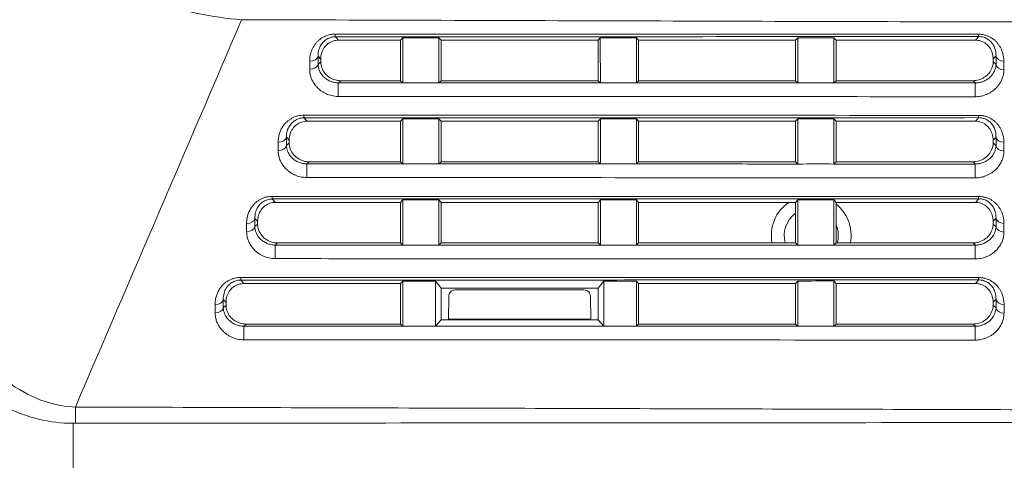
# Model space of a CAD drawing. Header units: millimetres. Extents: x 0 to 437, y 0 to 311.
# Tile 4 of 44: x 61 to 80, y 69 to 77. Entities that reach past the tile are written whole.
import ezdxf

# ---------------------------------------------------------------- set-up
doc = ezdxf.new("R2010")
doc.units = ezdxf.units.MM
for name, color, linetype, lineweight in [('APPARENT', 7, 'Continuous', 0), ('ARETES TANGENTES', 7, 'Continuous', 0), ('DIMENSIONS', 7, 'Continuous', 0)]:
    doc.layers.add(name, color=color, linetype=linetype, lineweight=lineweight)
doc.dimstyles.new('ISO-25', dxfattribs={"dimtxt": 2.5, "dimasz": 2.5, "dimexe": 1.25, "dimexo": 0.625, "dimtad": 1, "dimtxsty": 'Standard', "dimcen": 2.5, "dimadec": 0, "dimazin": 0, "dimtfac": 1, "dimtmove": 0, "dimatfit": 3, "dimfxl": 1, "dimarcsym": 0})

# ---------------------------------------------------------------- blocks, each defined once
blk = doc.blocks.new('D1')
h = blk.add_hatch(color=7)
h.paths.add_polyline_path([(38.317, 176.327), (38.817, 179.327), (39.317, 176.327)], flags=0)
h.paths.add_polyline_path([(39.317, 60.716), (38.817, 57.716), (38.317, 60.716)], flags=0)
at = {"layer": 'DIMENSIONS'}
for p, q in [((62.374, 179.327), (38.817, 179.327)), ((38.817, 176.327), (38.817, 124.459)), ((38.817, 119.873), (38.817, 129.045)), ((38.817, 60.716), (38.817, 124.459)), ((67.733, 57.716), (38.817, 57.716))]:
    blk.add_line(p, q, dxfattribs=at)
for points in [[(38.817, 179.327), (39.317, 176.327), (38.317, 176.327), (38.817, 179.327)], [(38.817, 57.716), (38.317, 60.716), (39.317, 60.716), (38.817, 57.716)]]:
    blk.add_lwpolyline(points, dxfattribs=at)
at = {"layer": 'DIMENSIONS', "char_height": 1.96986, "attachment_point": 5, "rotation": 90}
for s, insert in [('{\\fArial|b0|i0|c0|p0;}', (37.229, 128.693)), ('{\\fArial|b0|i0|c0|p0;486.4}{\\fArial|b0|i0|c0|p0;}', (37.229, 124.459)), ('{\\fArial|b0|i0|c0|p0;}', (37.229, 124.459)), ('{\\fArial|b0|i0|c0|p0;}', (37.229, 124.459)), ('{\\fArial|b0|i0|c0|p0;}', (37.229, 120.226))]:
    blk.add_mtext(s, dxfattribs=dict(at, insert=insert))
blk = doc.blocks.new('D2')
h = blk.add_hatch(color=7)
h.paths.add_polyline_path([(54.59, 187.02), (51.59, 187.52), (54.59, 188.02)], flags=0)
h.paths.add_polyline_path([(129.229, 188.02), (132.229, 187.52), (129.229, 187.02)], flags=0)
at = {"layer": 'DIMENSIONS'}
for p, q in [((51.59, 161.214), (51.59, 187.52)), ((54.59, 187.52), (91.823, 187.52)), ((96.056, 187.52), (86.884, 187.52)), ((129.229, 187.52), (91.823, 187.52)), ((132.229, 161.214), (132.229, 187.52))]:
    blk.add_line(p, q, dxfattribs=at)
for points in [[(51.59, 187.52), (54.59, 188.02), (54.59, 187.02), (51.59, 187.52)], [(132.229, 187.52), (129.229, 187.02), (129.229, 188.02), (132.229, 187.52)]]:
    blk.add_lwpolyline(points, dxfattribs=at)
at = {"layer": 'DIMENSIONS', "char_height": 1.96986, "attachment_point": 5}
for s, insert in [('{\\fArial|b0|i0|c0|p0;322.6}{\\fArial|b0|i0|c0|p0;}', (91.823, 189.107)), ('{\\fArial|b0|i0|c0|p0;}', (87.589, 189.107)), ('{\\fArial|b0|i0|c0|p0;}', (91.823, 189.107)), ('{\\fArial|b0|i0|c0|p0;}', (91.823, 189.107)), ('{\\fArial|b0|i0|c0|p0;}', (96.056, 189.107))]:
    blk.add_mtext(s, dxfattribs=dict(at, insert=insert))
blk = doc.blocks.new('D3')
h = blk.add_hatch(color=7)
h.paths.add_polyline_path([(211.99, 185.104), (208.99, 185.604), (211.99, 186.104)], flags=0)
h.paths.add_polyline_path([(240.209, 186.104), (243.209, 185.604), (240.209, 185.104)], flags=0)
at = {"layer": 'DIMENSIONS'}
for p, q in [((208.99, 170.102), (208.99, 185.604)), ((211.99, 185.604), (225.995, 185.604)), ((230.229, 185.604), (221.056, 185.604)), ((240.209, 185.604), (225.995, 185.604)), ((243.209, 165.348), (243.209, 185.604))]:
    blk.add_line(p, q, dxfattribs=at)
for points in [[(208.99, 185.604), (211.99, 186.104), (211.99, 185.104), (208.99, 185.604)], [(243.209, 185.604), (240.209, 185.104), (240.209, 186.104), (243.209, 185.604)]]:
    blk.add_lwpolyline(points, dxfattribs=at)
at = {"layer": 'DIMENSIONS', "char_height": 1.96986, "attachment_point": 5}
for s, insert in [('{\\fArial|b0|i0|c0|p0;136.9}{\\fArial|b0|i0|c0|p0;}', (225.995, 187.191)), ('{\\fArial|b0|i0|c0|p0;}', (221.762, 187.191)), ('{\\fArial|b0|i0|c0|p0;}', (225.995, 187.191)), ('{\\fArial|b0|i0|c0|p0;}', (225.995, 187.191)), ('{\\fArial|b0|i0|c0|p0;}', (230.229, 187.191))]:
    blk.add_mtext(s, dxfattribs=dict(at, insert=insert))

msp = doc.modelspace()

# ---------------------------------------------------------------- linework, layer by layer
at = {"layer": 'APPARENT'}
for p, q in [((68.456, 76.592), (68.498, 76.636)), ((68.498, 76.636), (69.165, 76.636)), ((69.206, 76.592), (69.165, 76.636)), ((72.106, 76.592), (72.148, 76.637)), ((72.148, 76.637), (72.814, 76.637)), ((72.856, 76.592), (72.814, 76.637)), ((75.756, 76.592), (75.799, 76.637)), ((75.799, 76.637), (76.463, 76.637)), ((76.506, 76.592), (76.463, 76.637)), ((67.312, 76.592), (67.567, 76.592)), ((68.456, 76.592), (67.567, 76.592)), ((68.456, 75.842), (68.456, 76.592)), ((69.206, 75.842), (69.206, 76.592)), ((72.106, 76.592), (69.206, 76.592)), ((72.106, 76.592), (72.106, 75.842)), ((72.856, 75.842), (72.856, 76.592)), ((75.756, 76.592), (72.856, 76.592)), ((75.756, 76.592), (75.756, 75.842)), ((76.506, 76.592), (76.506, 75.842)), ((78.856, 76.592), (76.506, 76.592)), ((79.078, 76.592), (78.856, 76.592)), ((66.981, 76.192), (66.981, 76.241)), ((79.406, 76.243), (79.406, 76.19)), ((67.35, 75.842), (68.456, 75.842)), ((68.456, 75.842), (68.498, 75.802)), ((69.164, 75.802), (68.498, 75.802)), ((69.206, 75.842), (69.164, 75.802)), ((69.206, 75.842), (72.106, 75.842)), ((72.106, 75.842), (72.149, 75.802)), ((72.814, 75.802), (72.149, 75.802)), ((72.856, 75.842), (72.814, 75.802)), ((72.856, 75.842), (75.756, 75.842)), ((75.756, 75.842), (75.799, 75.801)), ((76.506, 75.842), (76.463, 75.801)), ((76.506, 75.842), (78.871, 75.842)), ((79.035, 75.842), (78.871, 75.842)), ((66.728, 75.092), (66.984, 75.092)), ((68.456, 75.092), (66.984, 75.092)), ((68.456, 75.092), (68.498, 75.136)), ((68.456, 74.342), (68.456, 75.092)), ((68.498, 75.136), (69.164, 75.136)), ((69.206, 75.092), (69.164, 75.136)), ((69.206, 74.342), (69.206, 75.092)), ((72.106, 75.092), (69.206, 75.092)), ((72.106, 75.092), (72.149, 75.137)), ((72.106, 75.092), (72.106, 74.342)), ((72.149, 75.137), (72.814, 75.137)), ((72.856, 75.092), (72.814, 75.137)), ((72.856, 74.342), (72.856, 75.092)), ((75.756, 75.092), (72.856, 75.092)), ((75.756, 75.092), (75.799, 75.137)), ((75.756, 75.092), (75.756, 74.342)), ((75.799, 75.137), (76.463, 75.137)), ((76.506, 75.092), (76.463, 75.137)), ((76.506, 74.342), (76.506, 75.092)), ((78.857, 75.092), (76.506, 75.092)), ((79.078, 75.092), (78.857, 75.092)), ((66.398, 74.692), (66.398, 74.742)), ((79.406, 74.743), (79.406, 74.691)), ((66.767, 74.342), (68.456, 74.342)), ((68.456, 74.342), (68.498, 74.302)), ((69.206, 74.342), (69.164, 74.302)), ((69.206, 74.342), (72.106, 74.342)), ((72.106, 74.342), (72.149, 74.302)), ((72.856, 74.342), (72.814, 74.302)), ((72.856, 74.342), (75.756, 74.342)), ((75.756, 74.342), (75.799, 74.301)), ((76.506, 74.342), (76.463, 74.301)), ((76.506, 74.342), (78.872, 74.342)), ((79.035, 74.342), (78.872, 74.342)), ((66.145, 73.592), (66.401, 73.592)), ((68.456, 73.592), (66.401, 73.592)), ((68.456, 73.592), (68.498, 73.636)), ((68.456, 72.842), (68.456, 73.592)), ((68.498, 73.636), (69.164, 73.636)), ((69.206, 73.592), (69.164, 73.636)), ((69.206, 72.842), (69.206, 73.592)), ((72.106, 73.592), (69.206, 73.592)), ((72.106, 73.592), (72.149, 73.637)), ((72.106, 73.592), (72.106, 72.842)), ((72.856, 73.592), (72.814, 73.637)), ((75.756, 73.592), (72.856, 73.592)), ((72.856, 72.842), (72.856, 73.592)), ((75.756, 73.592), (75.799, 73.637)), ((75.756, 73.592), (75.756, 72.842)), ((76.506, 73.592), (76.463, 73.638)), ((78.857, 73.592), (76.506, 73.592)), ((76.506, 73.592), (76.506, 72.842)), ((79.078, 73.592), (78.857, 73.592)), ((65.815, 73.191), (65.815, 73.242)), ((79.406, 73.243), (79.406, 73.191)), ((66.184, 72.842), (68.456, 72.842)), ((68.456, 72.842), (68.498, 72.802)), ((69.206, 72.842), (69.164, 72.802)), ((69.206, 72.842), (72.106, 72.842)), ((72.106, 72.842), (72.149, 72.802)), ((72.856, 72.842), (72.814, 72.802)), ((72.856, 72.842), (75.756, 72.842)), ((75.756, 72.842), (75.799, 72.801)), ((76.506, 72.842), (76.463, 72.801)), ((76.506, 72.842), (78.873, 72.842)), ((79.035, 72.842), (78.873, 72.842)), ((65.561, 72.092), (65.818, 72.092)), ((68.456, 72.092), (65.818, 72.092)), ((68.456, 72.092), (68.498, 72.136)), ((68.456, 71.342), (68.456, 72.092)), ((69.103, 72.136), (69.206, 72.007)), ((72.106, 72.005), (72.212, 72.137)), ((72.856, 72.092), (72.814, 72.137)), ((75.756, 72.092), (72.856, 72.092)), ((72.856, 71.342), (72.856, 72.092)), ((75.756, 72.092), (75.799, 72.137)), ((75.756, 72.092), (75.756, 71.342)), ((76.506, 72.092), (76.463, 72.138)), ((76.506, 71.342), (76.506, 72.092)), ((78.858, 72.092), (76.506, 72.092)), ((79.078, 72.092), (78.858, 72.092)), ((69.206, 72.007), (69.206, 71.419)), ((69.206, 72.007), (72.106, 72.005)), ((71.845, 71.972), (69.467, 71.972)), ((72.106, 71.421), (72.106, 72.005)), ((65.231, 71.691), (65.231, 71.742)), ((69.347, 71.852), (69.342, 71.43)), ((71.965, 71.853), (71.97, 71.431)), ((79.406, 71.743), (79.406, 71.691)), ((65.601, 71.342), (65.81, 71.342)), ((65.81, 71.342), (68.456, 71.342)), ((68.456, 71.342), (68.498, 71.302)), ((69.206, 71.419), (69.099, 71.302)), ((69.331, 71.42), (69.206, 71.419)), ((69.342, 71.43), (69.331, 71.42)), ((71.981, 71.421), (69.331, 71.42)), ((71.97, 71.431), (69.342, 71.43)), ((71.97, 71.431), (71.981, 71.421)), ((72.106, 71.421), (71.981, 71.421)), ((72.214, 71.302), (72.106, 71.421)), ((72.856, 71.342), (72.814, 71.302)), ((72.856, 71.342), (75.756, 71.342)), ((75.756, 71.342), (75.799, 71.301)), ((76.506, 71.342), (76.463, 71.301)), ((76.506, 71.342), (78.873, 71.342)), ((79.035, 71.342), (78.873, 71.342))]:
    msp.add_line(p, q, dxfattribs=at)
for radius, start, end in [(0.738, 124.2503, 190.9739), (0.738, 22.4483, 51.3494), (0.5, 125.3633, 196.307), (0.5, 22.4483, 22.8919), (0.5, 343.693, 22.4483), (0.737, 349.0261, 22.4483)]:
    msp.add_arc((76.046, 72.982), radius, start, end, dxfattribs=at)
for points in [[(68.498, 76.636), (68.498, 76.544), (68.498, 76.36), (68.498, 76.082), (68.498, 75.896), (68.498, 75.802)], [(69.164, 75.802), (69.164, 75.896), (69.165, 76.082), (69.165, 76.36), (69.165, 76.544), (69.165, 76.636)], [(72.148, 76.637), (72.148, 76.545), (72.148, 76.36), (72.148, 76.082), (72.149, 75.895), (72.149, 75.802)], [(72.814, 75.802), (72.814, 75.895), (72.814, 76.082), (72.814, 76.36), (72.814, 76.545), (72.814, 76.637)], [(75.799, 76.637), (75.799, 76.545), (75.799, 76.36), (75.799, 76.081), (75.799, 75.895), (75.799, 75.801)], [(76.463, 75.801), (76.463, 75.895), (76.463, 76.081), (76.463, 76.36), (76.463, 76.545), (76.463, 76.637)], [(66.981, 76.241), (66.981, 76.282), (66.994, 76.359), (67.043, 76.457), (67.114, 76.531), (67.208, 76.581), (67.277, 76.592), (67.312, 76.592)], [(79.078, 76.592), (79.112, 76.592), (79.182, 76.581), (79.276, 76.53), (79.348, 76.454), (79.395, 76.357), (79.406, 76.283), (79.406, 76.243)], [(67.35, 75.842), (67.317, 75.842), (67.246, 75.851), (67.141, 75.899), (67.055, 75.974), (66.995, 76.077), (66.981, 76.153), (66.981, 76.192)], [(79.406, 76.19), (79.406, 76.15), (79.391, 76.074), (79.331, 75.973), (79.247, 75.9), (79.144, 75.852), (79.071, 75.842), (79.035, 75.842)], [(76.463, 75.801), (76.242, 75.802), (76.021, 75.801), (75.799, 75.801)], [(66.398, 74.742), (66.398, 74.782), (66.41, 74.859), (66.459, 74.957), (66.53, 75.031), (66.624, 75.081), (66.693, 75.092), (66.728, 75.092)], [(68.498, 75.136), (68.498, 75.044), (68.498, 74.86), (68.498, 74.582), (68.498, 74.396), (68.498, 74.302)], [(69.164, 74.302), (69.164, 74.396), (69.164, 74.582), (69.164, 74.86), (69.164, 75.044), (69.164, 75.136)], [(72.149, 75.137), (72.149, 75.045), (72.149, 74.86), (72.149, 74.582), (72.149, 74.395), (72.149, 74.302)], [(72.814, 74.302), (72.814, 74.395), (72.814, 74.582), (72.814, 74.86), (72.814, 75.045), (72.814, 75.137)], [(75.799, 75.137), (75.799, 75.045), (75.799, 74.86), (75.799, 74.581), (75.799, 74.395), (75.799, 74.301)], [(76.463, 74.301), (76.463, 74.395), (76.463, 74.581), (76.463, 74.86), (76.463, 75.045), (76.463, 75.137)], [(79.078, 75.092), (79.112, 75.092), (79.181, 75.081), (79.276, 75.031), (79.348, 74.954), (79.395, 74.857), (79.406, 74.782), (79.406, 74.743)], [(66.767, 74.342), (66.733, 74.342), (66.663, 74.351), (66.558, 74.399), (66.472, 74.474), (66.412, 74.577), (66.398, 74.653), (66.398, 74.692)], [(79.406, 74.691), (79.406, 74.651), (79.391, 74.574), (79.331, 74.474), (79.247, 74.4), (79.144, 74.352), (79.071, 74.342), (79.035, 74.342)], [(69.164, 74.302), (68.942, 74.302), (68.72, 74.302), (68.498, 74.302)], [(69.164, 74.302), (69.497, 74.302), (70.161, 74.302), (71.156, 74.302), (71.818, 74.302), (72.149, 74.302)], [(72.814, 74.302), (72.592, 74.302), (72.37, 74.301), (72.149, 74.302)], [(76.463, 74.301), (76.242, 74.302), (76.02, 74.301), (75.799, 74.301)], [(65.815, 73.242), (65.815, 73.282), (65.827, 73.359), (65.876, 73.457), (65.946, 73.53), (66.041, 73.581), (66.11, 73.592), (66.145, 73.592)], [(68.498, 73.636), (68.498, 73.544), (68.498, 73.36), (68.498, 73.082), (68.498, 72.896), (68.498, 72.802)], [(69.164, 72.802), (69.164, 72.895), (69.164, 73.082), (69.164, 73.36), (69.164, 73.544), (69.164, 73.636)], [(72.149, 73.637), (72.149, 73.545), (72.149, 73.36), (72.149, 73.082), (72.149, 72.895), (72.149, 72.802)], [(72.149, 73.637), (72.37, 73.636), (72.592, 73.637), (72.814, 73.637)], [(72.814, 72.802), (72.814, 72.895), (72.814, 73.082), (72.814, 73.36), (72.814, 73.545), (72.814, 73.637)], [(75.799, 73.637), (76.021, 73.637), (76.242, 73.638), (76.463, 73.638)], [(75.799, 73.637), (75.799, 73.545), (75.799, 73.36), (75.799, 73.081), (75.799, 72.895), (75.799, 72.801)], [(76.463, 72.801), (76.463, 72.895), (76.463, 73.081), (76.463, 73.36), (76.463, 73.545), (76.463, 73.638)], [(79.078, 73.592), (79.112, 73.592), (79.181, 73.581), (79.276, 73.531), (79.348, 73.454), (79.395, 73.357), (79.406, 73.282), (79.406, 73.243)], [(66.184, 72.842), (66.15, 72.842), (66.079, 72.851), (65.974, 72.899), (65.889, 72.974), (65.828, 73.077), (65.815, 73.153), (65.815, 73.191)], [(79.406, 73.191), (79.406, 73.151), (79.391, 73.074), (79.331, 72.974), (79.248, 72.9), (79.144, 72.852), (79.071, 72.842), (79.035, 72.842)], [(69.164, 72.802), (68.942, 72.802), (68.72, 72.802), (68.498, 72.802)], [(72.814, 72.802), (72.592, 72.802), (72.37, 72.801), (72.149, 72.802)], [(76.463, 72.801), (76.242, 72.801), (76.021, 72.801), (75.799, 72.801)], [(65.231, 71.742), (65.231, 71.783), (65.243, 71.859), (65.292, 71.957), (65.363, 72.03), (65.458, 72.081), (65.527, 72.092), (65.561, 72.092)], [(68.498, 72.136), (68.699, 72.136), (68.901, 72.137), (69.103, 72.136)], [(68.498, 72.136), (68.498, 72.044), (68.498, 71.86), (68.498, 71.582), (68.498, 71.395), (68.498, 71.302)], [(69.099, 71.302), (69.1, 71.395), (69.1, 71.582), (69.101, 71.86), (69.102, 72.044), (69.103, 72.136)], [(72.212, 72.137), (72.413, 72.137), (72.613, 72.137), (72.814, 72.137)], [(72.212, 72.137), (72.212, 72.045), (72.213, 71.86), (72.214, 71.582), (72.214, 71.395), (72.214, 71.302)], [(72.814, 71.302), (72.814, 71.395), (72.814, 71.582), (72.814, 71.86), (72.814, 72.045), (72.814, 72.137)], [(75.799, 72.137), (76.021, 72.137), (76.242, 72.138), (76.463, 72.138)], [(75.799, 72.137), (75.799, 72.045), (75.799, 71.86), (75.799, 71.581), (75.799, 71.395), (75.799, 71.301)], [(76.463, 71.301), (76.463, 71.395), (76.463, 71.581), (76.463, 71.86), (76.463, 72.045), (76.463, 72.138)], [(79.078, 72.092), (79.112, 72.092), (79.181, 72.081), (79.276, 72.031), (79.348, 71.954), (79.394, 71.857), (79.406, 71.782), (79.406, 71.743)], [(69.347, 71.852), (69.348, 71.887), (69.374, 71.938), (69.422, 71.971), (69.467, 71.972)], [(71.845, 71.972), (71.89, 71.972), (71.938, 71.939), (71.964, 71.888), (71.965, 71.853)], [(65.601, 71.342), (65.567, 71.342), (65.496, 71.351), (65.391, 71.399), (65.305, 71.474), (65.245, 71.577), (65.231, 71.652), (65.231, 71.691)], [(79.406, 71.691), (79.406, 71.651), (79.391, 71.575), (79.331, 71.474), (79.248, 71.4), (79.144, 71.352), (79.071, 71.342), (79.035, 71.342)], [(69.099, 71.302), (68.899, 71.302), (68.699, 71.302), (68.498, 71.302)], [(72.814, 71.302), (72.614, 71.302), (72.414, 71.301), (72.214, 71.302)], [(76.463, 71.301), (76.242, 71.301), (76.021, 71.301), (75.799, 71.301)]]:
    msp.add_open_spline(points, degree=3, dxfattribs=at)
at = {"layer": 'ARETES TANGENTES'}
for p, q in [((67.253, 76.654), (67.312, 76.592)), ((79.14, 76.658), (79.078, 76.592)), ((66.931, 76.295), (66.931, 76.144)), ((66.931, 76.295), (66.981, 76.241)), ((79.46, 76.301), (79.406, 76.243)), ((79.46, 76.14), (79.46, 76.301)), ((66.777, 76.202), (66.777, 76.052)), ((66.931, 76.144), (66.981, 76.192)), ((79.46, 76.14), (79.406, 76.19)), ((67.309, 75.802), (67.35, 75.842)), ((79.078, 75.801), (79.035, 75.842)), ((66.67, 75.154), (66.728, 75.092)), ((79.14, 75.158), (79.078, 75.092)), ((66.348, 74.795), (66.398, 74.742)), ((66.348, 74.795), (66.348, 74.644)), ((79.46, 74.8), (79.406, 74.743)), ((79.46, 74.64), (79.46, 74.8)), ((66.194, 74.703), (66.195, 74.551)), ((66.348, 74.644), (66.398, 74.692)), ((79.46, 74.64), (79.406, 74.691)), ((66.725, 74.302), (66.767, 74.342)), ((79.078, 74.301), (79.035, 74.342)), ((66.086, 73.654), (66.145, 73.592)), ((79.14, 73.658), (79.078, 73.592)), ((65.612, 73.203), (65.612, 73.051)), ((65.764, 73.296), (65.764, 73.144)), ((65.764, 73.296), (65.815, 73.242)), ((65.764, 73.144), (65.815, 73.191)), ((79.46, 73.3), (79.406, 73.243)), ((79.46, 73.14), (79.406, 73.191)), ((79.46, 73.14), (79.46, 73.3)), ((66.142, 72.802), (66.184, 72.842)), ((79.078, 72.801), (79.035, 72.842)), ((65.503, 72.154), (65.561, 72.092)), ((79.14, 72.158), (79.078, 72.092)), ((65.03, 71.703), (65.03, 71.55)), ((65.18, 71.796), (65.18, 71.643)), ((65.18, 71.796), (65.231, 71.742)), ((65.18, 71.643), (65.231, 71.691)), ((79.46, 71.8), (79.406, 71.743)), ((79.46, 71.641), (79.406, 71.691)), ((79.46, 71.641), (79.46, 71.8)), ((65.559, 71.302), (65.601, 71.342)), ((79.078, 71.301), (79.035, 71.342)), ((76.463, 71.301), (79.078, 71.301)), ((62.447, 69.807), (62.39, 69.811)), ((62.448, 69.507), (62.406, 69.507)), ((62.406, 69.507), (62.406, 65.476))]:
    msp.add_line(p, q, dxfattribs=at)
for centre, major_axis, ratio, start_param, end_param in [((67.254, 76.803), (0, -0.15), 0.048338, -0.835658, -0.061162), ((79.14, 76.807), (0, -0.15), 0.048795, -0.784001, -0.061159), ((66.782, 76.303), (-0.15, 0), 0.670842, 1.53832, 3.059306), ((79.609, 76.31), (-0.15, 0), 0.709872, 0.086621, 1.539401), ((66.782, 76.153), (-0.15, 0), 0.671222, 1.539226, 3.059269), ((79.609, 76.149), (-0.15, 0), 0.709888, 0.086623, 1.540272), ((67.309, 75.652), (0, -0.15), 0.038716, -3.08046, -0.83141), ((79.078, 75.651), (0, -0.15), 0.039426, -3.080464, -0.783758), ((66.67, 75.304), (0, -0.15), 0.03644, -0.83298, -0.061132), ((79.14, 75.307), (0, -0.15), 0.037277, -0.78343, -0.061129), ((66.198, 74.803), (-0.15, 0), 0.672662, 1.546926, 3.059123), ((79.609, 74.809), (-0.15, 0), 0.710017, 0.086639, 1.54732), ((66.198, 74.652), (-0.15, 0), 0.673012, 1.547761, 3.059089), ((79.609, 74.649), (-0.15, 0), 0.710032, 0.086641, 1.548138), ((66.726, 74.152), (0, -0.15), 0.02757, -3.080483, -0.82913), ((79.078, 74.151), (0, -0.15), 0.028451, -3.080487, -0.783258), ((66.086, 73.804), (0, -0.15), 0.025493, -0.83058, -0.061111), ((79.14, 73.807), (0, -0.15), 0.026431, -0.782961, -0.061108), ((65.615, 73.304), (-0.15, 0), 0.674331, 1.554824, 3.058954), ((79.609, 73.309), (-0.15, 0), 0.710151, 0.086655, 1.554801), ((65.614, 73.152), (-0.15, 0), 0.674654, 1.555594, 3.058922), ((79.609, 73.15), (-0.15, 0), 0.710164, 0.086657, 1.555573), ((66.142, 72.652), (0, -0.15), 0.017308, -3.080497, -0.827081), ((79.078, 72.651), (0, -0.15), 0.018105, -3.080502, -0.782849), ((65.503, 72.304), (0, -0.15), 0.015389, -0.828421, -0.061099), ((79.14, 72.307), (0, -0.15), 0.016197, -0.782579, -0.061095), ((65.031, 71.804), (-0.15, 0), 0.675866, 1.562096, 3.058797), ((79.609, 71.809), (-0.15, 0), 0.710275, 0.086671, 1.561885), ((65.031, 71.652), (-0.15, 0), 0.676165, 1.562807, 3.058767), ((79.609, 71.65), (-0.15, 0), 0.710288, 0.086672, 1.562613), ((65.559, 71.152), (0, -0.15), 0.007829, -3.080504, -0.825233), ((79.078, 71.151), (0, -0.15), 0.008329, -3.08051, -0.782519), ((62.448, 70.901), (0.001, -1.625), 0.001224, -0.832069, -0.539868)]:
    msp.add_ellipse(centre, major_axis=major_axis, ratio=ratio, start_param=start_param, end_param=end_param, dxfattribs=at)
for points in [[(58.584, 84.258), (58.598, 83.862), (58.644, 83.097), (58.844, 82.023), (59.178, 81.106), (59.666, 80.277), (60.331, 79.488), (61.176, 78.743), (62.115, 78.107), (63.017, 77.635), (63.875, 77.295), (64.706, 77.069), (65.25, 76.989), (65.52, 76.97)], [(62.406, 65.247), (62.119, 65.247), (61.535, 65.292), (60.643, 65.503), (59.73, 65.877), (58.831, 66.422), (57.981, 67.114), (57.175, 67.939), (56.406, 68.904), (55.682, 69.997), (55, 71.212), (54.334, 72.624), (53.807, 73.945), (53.362, 75.239), (53.006, 76.453), (52.725, 77.572), (52.505, 78.613), (52.336, 79.6), (52.215, 80.532), (52.141, 81.409), (52.124, 81.956), (52.124, 82.217)], [(62.406, 65.476), (62.098, 65.476), (61.477, 65.527), (60.545, 65.76), (59.62, 66.156), (58.732, 66.71), (57.902, 67.397), (57.118, 68.207), (56.368, 69.152), (55.66, 70.222), (54.99, 71.412), (54.335, 72.798), (53.815, 74.097), (53.375, 75.37), (53.023, 76.566), (52.745, 77.668), (52.528, 78.695), (52.361, 79.666), (52.242, 80.58), (52.17, 81.437), (52.153, 81.965), (52.153, 82.217)], [(62.406, 69.507), (62.193, 69.505), (61.767, 69.555), (61.123, 69.799), (60.528, 70.184), (60.001, 70.662), (59.536, 71.197), (59.105, 71.793), (58.697, 72.455), (58.295, 73.205), (57.883, 74.092), (57.518, 74.999), (57.221, 75.831), (56.985, 76.565), (56.796, 77.217), (56.639, 77.81), (56.509, 78.347), (56.402, 78.834), (56.313, 79.276), (56.24, 79.682), (56.179, 80.059), (56.129, 80.412), (56.088, 80.738), (56.057, 81.038), (56.033, 81.314), (56.017, 81.569), (56.007, 81.803), (56.002, 82.019), (56.002, 82.153), (56.003, 82.217)], [(62.39, 69.811), (62.193, 69.822), (61.797, 69.907), (61.179, 70.25), (60.598, 70.769), (60.075, 71.39), (59.576, 72.12), (59.086, 72.968), (58.56, 74.042), (58.091, 75.174), (57.733, 76.167), (57.462, 77.016), (57.247, 77.77), (57.077, 78.438), (56.942, 79.031), (56.834, 79.561), (56.746, 80.047), (56.674, 80.493), (56.617, 80.897), (56.569, 81.262), (56.53, 81.592), (56.496, 81.89), (56.478, 82.071), (56.47, 82.157)], [(62.447, 69.807), (63.473, 72.194), (64.498, 74.582), (65.52, 76.97)], [(65.52, 76.97), (68.193, 76.961), (73.307, 76.945), (78.237, 76.931), (80.707, 76.925)], [(67.248, 76.703), (67.234, 76.703), (67.207, 76.702), (67.17, 76.697), (67.134, 76.689), (67.098, 76.678), (67.061, 76.664), (67.024, 76.645), (66.985, 76.621), (66.946, 76.591), (66.909, 76.555), (66.874, 76.512), (66.843, 76.464), (66.816, 76.409), (66.795, 76.348), (66.78, 76.279), (66.777, 76.229), (66.777, 76.202)], [(67.253, 76.654), (67.244, 76.654), (67.225, 76.653), (67.199, 76.649), (67.173, 76.644), (67.148, 76.636), (67.123, 76.626), (67.097, 76.612), (67.07, 76.595), (67.044, 76.573), (67.018, 76.547), (66.994, 76.517), (66.973, 76.482), (66.955, 76.443), (66.941, 76.399), (66.932, 76.35), (66.931, 76.314), (66.931, 76.295)], [(79.135, 76.701), (77.855, 76.701), (75.28, 76.702), (71.315, 76.702), (68.621, 76.703), (67.248, 76.703)], [(79.14, 76.658), (77.861, 76.657), (75.284, 76.656), (71.321, 76.655), (68.624, 76.654), (67.253, 76.654)], [(79.605, 76.203), (79.605, 76.228), (79.601, 76.274), (79.589, 76.339), (79.57, 76.397), (79.547, 76.449), (79.52, 76.495), (79.489, 76.535), (79.456, 76.572), (79.418, 76.605), (79.374, 76.635), (79.325, 76.662), (79.268, 76.683), (79.202, 76.698), (79.158, 76.701), (79.135, 76.701)], [(79.46, 76.301), (79.46, 76.318), (79.459, 76.352), (79.452, 76.398), (79.44, 76.44), (79.424, 76.477), (79.406, 76.51), (79.385, 76.539), (79.362, 76.565), (79.336, 76.589), (79.306, 76.611), (79.272, 76.63), (79.232, 76.645), (79.187, 76.655), (79.156, 76.658), (79.14, 76.658)], [(66.931, 76.144), (66.932, 76.125), (66.936, 76.087), (66.952, 76.037), (66.973, 75.993), (66.999, 75.954), (67.028, 75.92), (67.059, 75.891), (67.091, 75.868), (67.122, 75.849), (67.154, 75.834), (67.188, 75.821), (67.225, 75.811), (67.265, 75.804), (67.294, 75.802), (67.309, 75.802)], [(79.078, 75.801), (79.09, 75.801), (79.114, 75.802), (79.146, 75.806), (79.178, 75.813), (79.209, 75.822), (79.24, 75.835), (79.273, 75.851), (79.305, 75.871), (79.338, 75.895), (79.369, 75.925), (79.397, 75.958), (79.421, 75.997), (79.442, 76.041), (79.456, 76.091), (79.459, 76.123), (79.46, 76.14)], [(79.605, 76.043), (79.606, 76.096), (79.604, 76.15), (79.605, 76.203)], [(66.777, 76.052), (66.777, 76.023), (66.782, 75.969), (66.803, 75.895), (66.832, 75.83), (66.867, 75.773), (66.908, 75.724), (66.951, 75.682), (66.995, 75.648), (67.04, 75.62), (67.085, 75.597), (67.133, 75.579), (67.185, 75.564), (67.242, 75.554), (67.283, 75.551), (67.305, 75.551)], [(79.074, 75.545), (79.092, 75.545), (79.125, 75.547), (79.171, 75.553), (79.215, 75.563), (79.259, 75.577), (79.304, 75.595), (79.349, 75.618), (79.395, 75.648), (79.44, 75.684), (79.483, 75.727), (79.522, 75.777), (79.556, 75.833), (79.583, 75.898), (79.601, 75.97), (79.605, 76.018), (79.605, 76.043)], [(67.309, 75.802), (67.507, 75.802), (67.904, 75.802), (68.3, 75.802), (68.498, 75.802)], [(69.164, 75.802), (69.664, 75.802), (70.66, 75.802), (71.653, 75.802), (72.149, 75.802)], [(72.814, 75.802), (73.313, 75.802), (74.31, 75.801), (75.303, 75.801), (75.799, 75.801)], [(76.463, 75.801), (76.901, 75.801), (77.773, 75.801), (78.643, 75.801), (79.078, 75.801)], [(67.305, 75.551), (68.635, 75.551), (71.275, 75.549), (75.2, 75.547), (77.785, 75.546), (79.074, 75.545)], [(66.666, 75.203), (66.651, 75.203), (66.618, 75.201), (66.566, 75.193), (66.512, 75.178), (66.458, 75.155), (66.406, 75.124), (66.36, 75.088), (66.317, 75.044), (66.278, 74.993), (66.244, 74.933), (66.217, 74.865), (66.199, 74.789), (66.194, 74.732), (66.194, 74.703)], [(66.67, 75.154), (66.659, 75.154), (66.636, 75.153), (66.6, 75.147), (66.562, 75.136), (66.525, 75.119), (66.489, 75.097), (66.457, 75.071), (66.428, 75.04), (66.401, 75.003), (66.378, 74.961), (66.361, 74.912), (66.349, 74.857), (66.347, 74.816), (66.348, 74.795)], [(79.136, 75.201), (77.719, 75.201), (74.91, 75.201), (70.753, 75.202), (68.024, 75.202), (66.666, 75.203)], [(79.14, 75.158), (77.724, 75.157), (74.913, 75.156), (70.758, 75.155), (68.026, 75.154), (66.67, 75.154)], [(79.606, 74.703), (79.606, 74.727), (79.603, 74.774), (79.59, 74.839), (79.571, 74.897), (79.548, 74.949), (79.52, 74.995), (79.49, 75.036), (79.456, 75.073), (79.418, 75.106), (79.374, 75.136), (79.325, 75.162), (79.268, 75.184), (79.203, 75.198), (79.159, 75.201), (79.136, 75.201)], [(79.46, 74.8), (79.46, 74.818), (79.459, 74.852), (79.451, 74.898), (79.439, 74.94), (79.424, 74.977), (79.405, 75.01), (79.385, 75.04), (79.362, 75.066), (79.336, 75.09), (79.306, 75.111), (79.271, 75.13), (79.232, 75.145), (79.187, 75.155), (79.156, 75.158), (79.14, 75.158)], [(66.348, 74.644), (66.348, 74.624), (66.353, 74.587), (66.368, 74.536), (66.39, 74.492), (66.415, 74.453), (66.444, 74.42), (66.476, 74.391), (66.507, 74.368), (66.539, 74.349), (66.571, 74.333), (66.605, 74.321), (66.642, 74.311), (66.682, 74.304), (66.71, 74.302), (66.725, 74.302)], [(79.078, 74.301), (79.091, 74.301), (79.117, 74.302), (79.151, 74.307), (79.184, 74.315), (79.218, 74.326), (79.252, 74.34), (79.287, 74.359), (79.323, 74.383), (79.357, 74.413), (79.388, 74.447), (79.416, 74.487), (79.439, 74.533), (79.455, 74.586), (79.459, 74.622), (79.46, 74.64)], [(79.606, 74.543), (79.607, 74.596), (79.605, 74.65), (79.606, 74.703)], [(66.195, 74.551), (66.195, 74.522), (66.2, 74.468), (66.22, 74.394), (66.25, 74.33), (66.285, 74.273), (66.326, 74.223), (66.369, 74.182), (66.413, 74.148), (66.458, 74.12), (66.503, 74.097), (66.551, 74.078), (66.603, 74.064), (66.66, 74.054), (66.701, 74.051), (66.723, 74.051)], [(79.075, 74.045), (79.094, 74.045), (79.13, 74.047), (79.179, 74.054), (79.226, 74.065), (79.273, 74.081), (79.322, 74.103), (79.371, 74.131), (79.42, 74.166), (79.468, 74.209), (79.511, 74.26), (79.549, 74.319), (79.58, 74.387), (79.601, 74.464), (79.606, 74.516), (79.606, 74.543)], [(66.725, 74.302), (67.021, 74.302), (67.613, 74.302), (68.203, 74.302), (68.498, 74.302)], [(72.814, 74.302), (73.313, 74.302), (74.31, 74.301), (75.303, 74.301), (75.799, 74.301)], [(76.463, 74.301), (76.901, 74.301), (77.774, 74.301), (78.644, 74.301), (79.078, 74.301)], [(66.723, 74.051), (68.113, 74.05), (70.886, 74.049), (75.002, 74.047), (77.723, 74.046), (79.075, 74.045)], [(66.084, 73.703), (66.068, 73.703), (66.036, 73.701), (65.984, 73.693), (65.929, 73.677), (65.875, 73.654), (65.823, 73.624), (65.776, 73.587), (65.734, 73.543), (65.695, 73.492), (65.661, 73.432), (65.634, 73.365), (65.617, 73.289), (65.612, 73.232), (65.612, 73.203)], [(79.137, 73.701), (77.738, 73.701), (74.9, 73.701), (70.554, 73.702), (67.582, 73.702), (66.084, 73.703)], [(79.607, 73.203), (79.607, 73.227), (79.603, 73.274), (79.591, 73.339), (79.572, 73.397), (79.548, 73.45), (79.521, 73.496), (79.49, 73.536), (79.456, 73.573), (79.418, 73.606), (79.374, 73.636), (79.325, 73.662), (79.268, 73.684), (79.204, 73.698), (79.16, 73.701), (79.137, 73.701)], [(66.086, 73.654), (66.075, 73.654), (66.053, 73.653), (66.016, 73.647), (65.978, 73.636), (65.941, 73.619), (65.905, 73.597), (65.873, 73.571), (65.844, 73.54), (65.817, 73.503), (65.795, 73.46), (65.777, 73.412), (65.766, 73.357), (65.764, 73.317), (65.764, 73.296)], [(79.14, 73.658), (77.742, 73.657), (74.901, 73.656), (70.558, 73.655), (67.583, 73.654), (66.086, 73.654)], [(79.46, 73.3), (79.46, 73.318), (79.459, 73.351), (79.451, 73.398), (79.439, 73.44), (79.423, 73.477), (79.405, 73.511), (79.384, 73.54), (79.361, 73.566), (79.335, 73.59), (79.305, 73.612), (79.271, 73.63), (79.231, 73.645), (79.186, 73.655), (79.155, 73.658), (79.14, 73.658)], [(79.607, 73.043), (79.608, 73.096), (79.606, 73.149), (79.607, 73.203)], [(65.612, 73.051), (65.612, 73.022), (65.618, 72.967), (65.638, 72.894), (65.667, 72.829), (65.703, 72.772), (65.743, 72.723), (65.787, 72.681), (65.831, 72.647), (65.875, 72.62), (65.921, 72.597), (65.969, 72.578), (66.021, 72.563), (66.078, 72.553), (66.119, 72.551), (66.14, 72.551)], [(65.764, 73.144), (65.764, 73.124), (65.769, 73.086), (65.785, 73.036), (65.806, 72.992), (65.832, 72.953), (65.861, 72.919), (65.892, 72.891), (65.924, 72.868), (65.955, 72.849), (65.988, 72.833), (66.021, 72.821), (66.058, 72.81), (66.098, 72.804), (66.127, 72.802), (66.142, 72.802)], [(79.076, 72.545), (79.095, 72.545), (79.131, 72.547), (79.179, 72.554), (79.226, 72.565), (79.274, 72.581), (79.322, 72.602), (79.371, 72.63), (79.421, 72.666), (79.468, 72.709), (79.512, 72.76), (79.55, 72.818), (79.581, 72.886), (79.602, 72.964), (79.607, 73.016), (79.607, 73.043)], [(79.078, 72.801), (79.091, 72.801), (79.116, 72.802), (79.15, 72.807), (79.184, 72.815), (79.217, 72.825), (79.251, 72.84), (79.287, 72.859), (79.322, 72.883), (79.356, 72.912), (79.388, 72.947), (79.415, 72.987), (79.439, 73.033), (79.455, 73.086), (79.459, 73.122), (79.46, 73.14)], [(66.142, 72.802), (66.538, 72.802), (67.327, 72.802), (68.109, 72.802), (68.498, 72.802)], [(69.164, 72.802), (69.668, 72.802), (70.67, 72.801), (71.658, 72.802), (72.149, 72.802)], [(72.814, 72.802), (73.318, 72.802), (74.321, 72.801), (75.309, 72.801), (75.799, 72.801)], [(76.463, 72.801), (76.905, 72.801), (77.783, 72.801), (78.649, 72.801), (79.078, 72.801)], [(66.14, 72.551), (67.658, 72.55), (70.655, 72.549), (74.951, 72.547), (77.724, 72.545), (79.076, 72.545)], [(65.501, 72.202), (65.485, 72.202), (65.453, 72.201), (65.401, 72.193), (65.346, 72.177), (65.292, 72.154), (65.24, 72.123), (65.193, 72.086), (65.15, 72.043), (65.112, 71.991), (65.078, 71.932), (65.052, 71.864), (65.034, 71.788), (65.03, 71.732), (65.03, 71.703)], [(65.503, 72.154), (65.492, 72.154), (65.469, 72.153), (65.433, 72.147), (65.394, 72.136), (65.357, 72.119), (65.321, 72.097), (65.289, 72.071), (65.26, 72.04), (65.233, 72.003), (65.211, 71.96), (65.193, 71.911), (65.182, 71.857), (65.18, 71.817), (65.18, 71.796)], [(79.138, 72.201), (77.801, 72.201), (74.997, 72.201), (70.507, 72.202), (67.205, 72.202), (65.501, 72.202)], [(79.14, 72.158), (77.803, 72.157), (74.998, 72.157), (70.51, 72.155), (67.205, 72.155), (65.503, 72.154)], [(79.608, 71.702), (79.608, 71.727), (79.604, 71.774), (79.592, 71.839), (79.573, 71.898), (79.549, 71.95), (79.521, 71.996), (79.491, 72.037), (79.457, 72.074), (79.418, 72.107), (79.375, 72.137), (79.325, 72.163), (79.269, 72.184), (79.204, 72.198), (79.161, 72.201), (79.138, 72.201)], [(79.46, 71.8), (79.46, 71.817), (79.459, 71.851), (79.451, 71.898), (79.439, 71.94), (79.423, 71.978), (79.405, 72.011), (79.384, 72.04), (79.361, 72.066), (79.334, 72.09), (79.304, 72.112), (79.27, 72.13), (79.231, 72.145), (79.186, 72.156), (79.155, 72.158), (79.14, 72.158)], [(79.608, 71.543), (79.609, 71.596), (79.607, 71.649), (79.608, 71.702)], [(65.03, 71.55), (65.03, 71.521), (65.035, 71.466), (65.056, 71.393), (65.085, 71.328), (65.12, 71.272), (65.161, 71.223), (65.204, 71.181), (65.248, 71.147), (65.293, 71.119), (65.338, 71.097), (65.386, 71.078), (65.439, 71.063), (65.496, 71.053), (65.537, 71.051), (65.558, 71.051)], [(65.18, 71.643), (65.181, 71.623), (65.186, 71.586), (65.201, 71.536), (65.223, 71.492), (65.248, 71.453), (65.278, 71.419), (65.309, 71.391), (65.34, 71.368), (65.372, 71.349), (65.404, 71.333), (65.438, 71.32), (65.475, 71.31), (65.515, 71.304), (65.544, 71.302), (65.559, 71.302)], [(79.077, 71.045), (79.096, 71.045), (79.131, 71.047), (79.18, 71.054), (79.227, 71.065), (79.274, 71.081), (79.322, 71.102), (79.371, 71.13), (79.421, 71.165), (79.469, 71.208), (79.512, 71.259), (79.55, 71.317), (79.581, 71.385), (79.603, 71.463), (79.608, 71.516), (79.608, 71.543)], [(79.078, 71.301), (79.091, 71.301), (79.116, 71.302), (79.15, 71.307), (79.183, 71.315), (79.217, 71.325), (79.251, 71.34), (79.286, 71.359), (79.322, 71.383), (79.356, 71.412), (79.387, 71.447), (79.415, 71.486), (79.438, 71.533), (79.455, 71.586), (79.459, 71.622), (79.46, 71.641)], [(65.559, 71.302), (66.059, 71.302), (67.051, 71.302), (68.019, 71.302), (68.498, 71.302)], [(69.099, 71.302), (69.635, 71.302), (70.69, 71.301), (71.712, 71.302), (72.214, 71.302)], [(72.814, 71.302), (73.323, 71.302), (74.331, 71.301), (75.314, 71.301), (75.799, 71.301)], [(65.558, 71.051), (67.254, 71.05), (70.545, 71.048), (74.986, 71.047), (77.759, 71.045), (79.077, 71.045)], [(80.778, 69.755), (78.912, 69.76), (74.998, 69.771), (68.849, 69.788), (64.573, 69.8), (62.447, 69.807)], [(80.778, 69.52), (74.668, 69.516), (68.558, 69.512), (62.448, 69.507)]]:
    msp.add_open_spline(points, degree=3, dxfattribs=at)

# ---------------------------------------------------------------- dimensions: what is measured, and where the dimension line sits
at = {"layer": 'DIMENSIONS'}
dim = msp.add_linear_dim(base=(0, 0), p1=(51.59, 161.214), p2=(132.229, 161.214), dimstyle='ISO-25', override={"dimtxt": 2.499554, "dimtad": 1, "dimdec": 1, "dimzin": 0, "dimse1": 0, "dimse2": 0, "dimsd1": 0, "dimsd2": 0, "dimadec": 1, "dimazin": 0, "dimtol": 0, "dimlim": 0, "dimtp": 0, "dimtm": 0, "dimtdec": 1}, dxfattribs=at)
dim.commit()
dim.dimension.update_dxf_attribs({"geometry": 'D2', "text_midpoint": (183.743, 311.073)})
for p1, p2, angle, picture, middle, turn in [((208.99, 170.102), (243.209, 165.348), 180, 'D3', (436.576, 309.157), 180), ((62.374, 179.327), (67.733, 57.716), 270, 'D1', (129.15, 246.425), 270)]:
    dim = msp.add_linear_dim(base=(0, 0), p1=p1, p2=p2, angle=angle, dimstyle='ISO-25', override={"dimtxt": 2.499554, "dimtad": 1, "dimdec": 1, "dimzin": 0, "dimse1": 0, "dimse2": 0, "dimsd1": 0, "dimsd2": 0, "dimadec": 1, "dimazin": 0, "dimtol": 0, "dimlim": 0, "dimtp": 0, "dimtm": 0, "dimtdec": 1}, dxfattribs=at)
    dim.commit()
    dim.dimension.update_dxf_attribs({"geometry": picture, "text_midpoint": middle, "text_rotation": turn})

doc.saveas('drawing.dxf')
